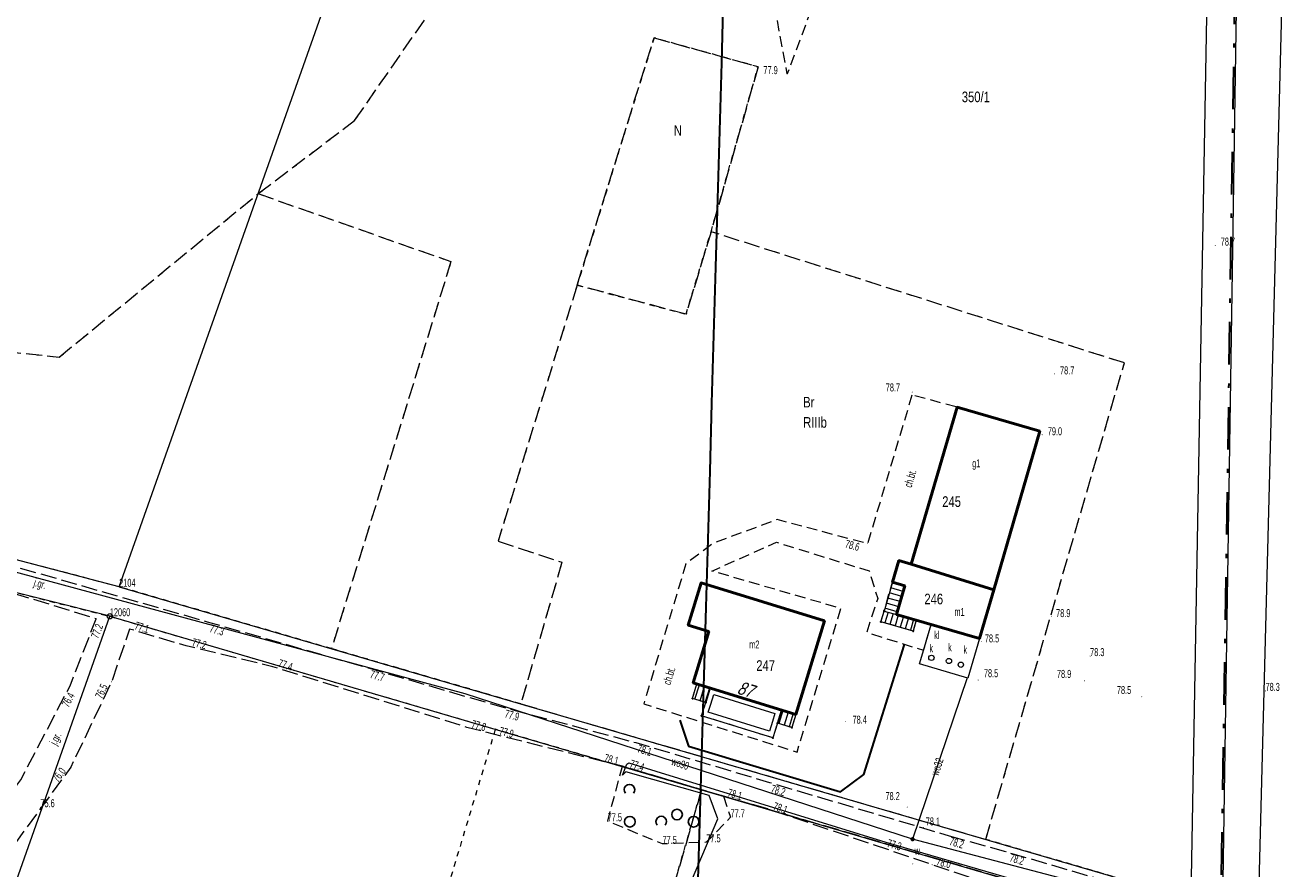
# Model space of a CAD drawing. Header units: metres. Extents: x 6524698 to 6533081, y 5883213 to 5896811.
# Tile 21 of 167: x 6528956 to 6529074, y 5886872 to 5886951. Entities that reach past the tile are written whole.
import ezdxf
from ezdxf.enums import TextEntityAlignment as Align

# ---------------------------------------------------------------- set-up
doc = ezdxf.new("R2010")
doc.units = ezdxf.units.M
doc.header["$MEASUREMENT"] = 0
for name, pattern in [('DASHDOT', [4, 2, -0.9, 0.2, -0.9]), ('mapa zasadnicza$0$1.0_0.5', [1.5, 1, -0.5]), ('mapa zasadnicza$0$1.5_0.5', [2, 1.5, -0.5]), ('mapa zasadnicza$0$219-500', [0]), ('mapa zasadnicza$0$egkk-500', [2, 1.5, -0.5]), ('mapa zasadnicza$0$egug-500', [1, 0.5, -0.5]), ('mapa zasadnicza$0$suep_wn_500', [0])]:
    doc.linetypes.add(name, pattern=pattern)
doc.layers.get('0').update_dxf_attribs({"lineweight": 0})
doc.layers.add('_trasa_os', color=1, linetype='DASHDOT', lineweight=30)
doc.layers.add('Sections span lengths and Marker Balls Plan', color=7, linetype='Continuous', lineweight=0)
for name, color, linetype in [('mapa zasadnicza$0$000 Inne (niezydentyfikowane)', 7, 'Continuous'), ('mapa zasadnicza$0$202-punkt graniczny', 7, 'Continuous'), ('mapa zasadnicza$0$202-punkt graniczny-Atr103', 7, 'Continuous'), ('mapa zasadnicza$0$203-punkt graniczny', 7, 'Continuous'), ('mapa zasadnicza$0$203-punkt graniczny-Atr103', 7, 'Continuous'), ('mapa zasadnicza$0$209-oznaczenie konturu klasyfikacyjnego', 7, 'Continuous'), ('mapa zasadnicza$0$210-oznaczenie konturu użytku gruntowego', 7, 'Continuous'), ('mapa zasadnicza$0$211-numer działki ewidencyjnej', 7, 'Continuous'), ('mapa zasadnicza$0$217-kontur klasyfikacyjny', 7, 'Continuous'), ('mapa zasadnicza$0$218-kontur użytku gruntowego', 7, 'Continuous'), ('mapa zasadnicza$0$219-działka ewidencyjna', 7, 'Continuous'), ('mapa zasadnicza$0$238-Punkt adresowy budynku', 7, 'Continuous'), ('mapa zasadnicza$0$312-budynek ewidencyjny', 7, 'Continuous'), ('mapa zasadnicza$0$312-oznaczenie budynku ewidencyjnego', 7, 'Continuous'), ('mapa zasadnicza$0$312-oznaczenie budynku ewidencyjnego-Atr117', 7, 'Continuous'), ('mapa zasadnicza$0$352-schody', 7, 'Continuous'), ('mapa zasadnicza$0$chodnik', 7, 'Continuous'), ('mapa zasadnicza$0$chodnik-Atr17', 7, 'Continuous'), ('mapa zasadnicza$0$inny obiekt zagospodarowania terenu', 7, 'Continuous'), ('mapa zasadnicza$0$jezdnia', 7, 'Continuous'), ('mapa zasadnicza$0$jezdnia-Atr17', 7, 'Continuous'), ('mapa zasadnicza$0$ogrodzenie trwałe', 7, 'Continuous'), ('mapa zasadnicza$0$osadnik  szambo', 7, 'Continuous'), ('mapa zasadnicza$0$osadnik  szambo-Atr17', 7, 'Continuous'), ('mapa zasadnicza$0$pikieta naturalna', 7, 'Continuous'), ('mapa zasadnicza$0$pikieta naturalna-Atr2', 7, 'Continuous'), ('mapa zasadnicza$0$przewód elektroenergetyczny podziemny', 7, 'Continuous'), ('mapa zasadnicza$0$przewód elektroenergetyczny wysokiego napięcia', 7, 'Continuous'), ('mapa zasadnicza$0$przewód wodociągowy', 7, 'Continuous'), ('mapa zasadnicza$0$przewód wodociągowy-Atr1', 7, 'Continuous'), ('mapa zasadnicza$0$Punkt budynku', 7, 'Continuous'), ('mapa zasadnicza$0$rzędna', 7, 'Continuous'), ('mapa zasadnicza$0$rzędna-Atr2', 7, 'Continuous'), ('mapa zasadnicza$0$taras', 7, 'Continuous'), ('mapa zasadnicza$0$właz do komory lub kanału - okrągły', 7, 'Continuous'), ('mapa zasadnicza$0$właz do komory lub kanału - okrągły-Atr17', 7, 'Continuous'), ('mapa zasadnicza$0$zadrzewienie  zakrzewienie', 7, 'Continuous'), ('mapa zasadnicza$0$zasuwa lub zawór', 7, 'Continuous'), ('mapa zasadnicza$0$zasuwa lub zawór-Atr17', 7, 'Continuous')]:
    doc.layers.add(name, color=color, linetype=linetype)
doc.styles.add('mapa zasadnicza$0$STANDARD', font='Working1250', dxfattribs={"width": 0.75})
doc.linetypes.add('mapa zasadnicza$0$902-500', pattern='A,3.75,0,[1,ksztalty.shx,S=0.5,R=0,X=0,Y=0],3.75', length=7.5)

# ---------------------------------------------------------------- blocks, each defined once
blk = doc.blocks.new('mapa zasadnicza$0$203')
at = {"linetype": 'Continuous', "lineweight": 0}
h = blk.add_hatch(color=0, dxfattribs=at)
edge = h.paths.add_edge_path()
edge.add_arc((0, 0), 0.045, 0, 360)
blk = doc.blocks.new('mapa zasadnicza$0$202')
at = {"color": 0, "linetype": 'Continuous', "lineweight": 0}
blk.add_circle((0, 0), 0.25, dxfattribs=at)
blk = doc.blocks.new('mapa zasadnicza$0$PUNKTBUD')
at = {"color": 0}
blk.add_circle((0, 0), 0.045, dxfattribs=at)
blk = doc.blocks.new('mapa zasadnicza$0$US25')
at = {"linetype": 'Continuous', "lineweight": 0}
h = blk.add_hatch(color=0, dxfattribs=at)
edge = h.paths.add_edge_path()
edge.add_arc((0, 0), 0.2, 0, 360)
blk = doc.blocks.new('mapa zasadnicza$0$PW01')
at = {"linetype": 'Continuous', "lineweight": 13}
h = blk.add_hatch(color=0, dxfattribs=at)
edge = h.paths.add_edge_path()
edge.add_arc((0, 0), 0.045, 0, 360)
blk = doc.blocks.new('mapa zasadnicza$0$US22')
at = {"color": 0, "linetype": 'Continuous', "lineweight": 13}
blk.add_circle((0, 0), 0.25, dxfattribs=at)
blk = doc.blocks.new('mapa zasadnicza$0$OTZK1')
at = {"color": 0, "linetype": 'Continuous'}
blk.add_circle((0, 0), 0.5, dxfattribs=at)
blk = doc.blocks.new('mapa zasadnicza$0$OTZK2')
at = {"color": 0, "linetype": 'Continuous'}
blk.add_arc((0, 0), 0.5, 318.85, 221.162, dxfattribs=at)

msp = doc.modelspace()

# ---------------------------------------------------------------- linework, layer by layer
at = {"layer": '_trasa_os', "linetype": 'DASHDOT', "ltscale": 2}
msp.add_lwpolyline([(6529644.25, 5886257.506), (6529433.531, 5886354.176), (6529239.51, 5886504.082), (6529019.862, 5886673.787), (6529068.099, 5886815.315), (6529070.952, 5887003.68), (6529033.32, 5887240.317), (6528980.372, 5887573.115), (6528926.767, 5887910.52), (6528871.358, 5888257.413), (6528824.236, 5888552.869), (6528805.439, 5888820.887), (6528782.648, 5889143.114), (6528759.048, 5889475.999)], dxfattribs=at)
at = {"layer": 'mapa zasadnicza$0$000 Inne (niezydentyfikowane)', "color": 7, "linetype": 'Continuous', "lineweight": 35, "flags": 128}
msp.add_lwpolyline([(6529019.727, 5886870.865), (6529019.91, 5886877.266), (6529020.093, 5886883.666), (6529020.276, 5886890.067), (6529020.459, 5886896.468), (6529020.642, 5886902.869), (6529020.825, 5886909.269), (6529021.009, 5886915.67), (6529021.192, 5886922.071), (6529021.375, 5886928.472), (6529021.558, 5886934.873), (6529021.741, 5886941.273), (6529021.924, 5886947.674), (6529022.107, 5886954.075)], dxfattribs=at)
at = {"layer": 'mapa zasadnicza$0$217-kontur klasyfikacyjny', "color": 92, "linetype": 'mapa zasadnicza$0$egkk-500', "lineweight": 18, "flags": 128}
for points in [[(6528987.4, 5886942.25), (6529004.73, 5886967.17)], [(6529008.33, 5886926.77), (6529015.56, 5886950.02)], [(6529015.56, 5886950.02), (6529025.35, 5886947.3)], [(6529025.35, 5886947.3), (6529020.92, 5886931.79)], [(6528978.33, 5886935.37), (6528987.4, 5886942.25)], [(6528959.62, 5886920), (6528978.33, 5886935.37)], [(6528978.33, 5886935.37), (6528996.46, 5886928.98)], [(6528831.2, 5886933.59), (6528959.62, 5886920)], [(6529020.92, 5886931.79), (6529018.57, 5886924.03)], [(6529059.8, 5886919.45), (6529020.92, 5886931.79)], [(6528996.46, 5886928.98), (6528985.22, 5886892.58)], [(6529008.33, 5886926.77), (6529000.89, 5886902.7)], [(6529018.57, 5886924.03), (6529008.33, 5886926.77)], [(6529046.76, 5886874.64), (6529059.8, 5886919.45)], [(6529000.89, 5886902.7), (6529006.9, 5886900.7)], [(6529006.9, 5886900.7), (6529003.03, 5886887.39)], [(6528985.22, 5886892.58), (6529003.03, 5886887.39)], [(6529003.03, 5886887.39), (6529046.76, 5886874.64)], [(6529020.03, 5886879.31), (6529010.63, 5886846.7)], [(6529069.39, 5886864.83), (6529020.03, 5886879.31)], [(6529046.76, 5886874.64), (6529081.72, 5886864.45)]]:
    msp.add_lwpolyline(points, dxfattribs=at)
at = {"layer": 'mapa zasadnicza$0$218-kontur użytku gruntowego', "color": 3, "linetype": 'mapa zasadnicza$0$egug-500', "lineweight": 18, "flags": 128}
for points in [[(6528987.4, 5886942.25), (6529004.73, 5886967.17)], [(6529015.56, 5886950.02), (6529008.33, 5886926.77)], [(6529025.35, 5886947.3), (6529015.56, 5886950.02)], [(6529020.92, 5886931.79), (6529025.35, 5886947.3)], [(6528978.33, 5886935.37), (6528987.4, 5886942.25)], [(6528959.62, 5886920), (6528978.33, 5886935.37)], [(6528978.33, 5886935.37), (6528996.46, 5886928.98)], [(6528831.2, 5886933.59), (6528959.62, 5886920)], [(6528965.25, 5886898.4), (6528831.2, 5886933.59)], [(6529018.57, 5886924.03), (6529020.92, 5886931.79)], [(6529059.8, 5886919.45), (6529020.92, 5886931.79)], [(6528832.63, 5886928.74), (6528964.37, 5886895.63)], [(6528996.46, 5886928.98), (6528985.22, 5886892.58)], [(6529008.33, 5886926.77), (6529000.89, 5886902.7)], [(6529008.33, 5886926.77), (6529018.57, 5886924.03)], [(6529046.76, 5886874.64), (6529059.8, 5886919.45)], [(6529000.89, 5886902.7), (6529006.9, 5886900.7)], [(6529006.9, 5886900.7), (6529003.03, 5886887.39)], [(6528985.22, 5886892.58), (6528965.25, 5886898.4)], [(6528964.37, 5886895.63), (6529000.63, 5886885)], [(6529003.03, 5886887.39), (6528985.22, 5886892.58)], [(6529003.03, 5886887.39), (6529046.76, 5886874.64)], [(6529000.63, 5886885), (6528995, 5886866.3)], [(6529020.03, 5886879.31), (6529000.63, 5886885)], [(6529010.63, 5886846.7), (6529020.03, 5886879.31)], [(6529020.03, 5886879.31), (6529069.39, 5886864.83)], [(6529081.72, 5886864.45), (6529046.76, 5886874.64)]]:
    msp.add_lwpolyline(points, dxfattribs=at)
at = {"layer": 'mapa zasadnicza$0$219-działka ewidencyjna', "color": 7, "linetype": 'mapa zasadnicza$0$219-500', "lineweight": 18, "flags": 128}
for points in [[(6528965.25, 5886898.4), (6529009.62, 5887023.87)], [(6528965.25, 5886898.4), (6528816.89, 5886937.35)], [(6528964.37, 5886895.63), (6528807.89, 5886934.96)], [(6528965.25, 5886898.4), (6529081.72, 5886864.45)], [(6528944.32, 5886838.99), (6528964.37, 5886895.63)], [(6528964.37, 5886895.63), (6529069.39, 5886864.83)]]:
    msp.add_lwpolyline(points, dxfattribs=at)
at = {"layer": 'mapa zasadnicza$0$312-budynek ewidencyjny', "color": 7, "linetype": 'Continuous', "lineweight": 50, "flags": 128}
for points in [[(6529039.75, 5886900.53), (6529044.06, 5886915.29)], [(6529044.06, 5886915.29), (6529051.85, 5886913.02)], [(6529051.85, 5886913.02), (6529047.51, 5886898.12)], [(6529037.99, 5886898.83), (6529038.58, 5886900.87)], [(6529038.58, 5886900.87), (6529039.75, 5886900.53)], [(6529047.51, 5886898.12), (6529039.75, 5886900.53)], [(6529039.75, 5886900.53), (6529047.51, 5886898.12)], [(6529039.16, 5886898.49), (6529037.99, 5886898.83)], [(6529018.76, 5886894.79), (6529019.99, 5886898.78)], [(6529019.99, 5886898.78), (6529031.61, 5886895.19)], [(6529038.37, 5886895.79), (6529039.16, 5886898.49)], [(6529047.51, 5886898.12), (6529046.17, 5886893.52)], [(6529046.17, 5886893.52), (6529038.37, 5886895.79)], [(6529020.72, 5886894.18), (6529018.76, 5886894.79)], [(6529019.24, 5886889.37), (6529020.72, 5886894.18)], [(6529031.61, 5886895.19), (6529028.9, 5886886.39)], [(6529028.9, 5886886.39), (6529019.24, 5886889.37)]]:
    msp.add_lwpolyline(points, dxfattribs=at)
at = {"layer": 'mapa zasadnicza$0$352-schody', "color": 7, "linetype": 'Continuous', "lineweight": 18, "flags": 128}
for points in [[(6529039.16, 5886898.49), (6529037.99, 5886898.83), (6529037.2, 5886896.11), (6529038.37, 5886895.79)], [(6529039.16, 5886898.49), (6529037.99, 5886898.83), (6529037.2, 5886896.11), (6529038.37, 5886895.79)], [(6529040.23, 5886895.26), (6529039.94, 5886894.23), (6529036.91, 5886895.11), (6529037.2, 5886896.11), (6529038.37, 5886895.79)], [(6529040.23, 5886895.26), (6529039.94, 5886894.23), (6529036.91, 5886895.11), (6529037.2, 5886896.11), (6529038.37, 5886895.79)], [(6529020.42, 5886887.51), (6529019.18, 5886887.9), (6529019.59, 5886889.26), (6529020.84, 5886888.88)], [(6529020.42, 5886887.51), (6529019.18, 5886887.9), (6529019.59, 5886889.26), (6529020.84, 5886888.88)], [(6529028.9, 5886886.39), (6529028.53, 5886885.16), (6529027.17, 5886885.57), (6529027.55, 5886886.81)], [(6529028.9, 5886886.39), (6529028.53, 5886885.16), (6529027.17, 5886885.57), (6529027.55, 5886886.81)]]:
    msp.add_lwpolyline(points, close=True, dxfattribs=at)
for points in [[(6529038.866, 5886897.486), (6529037.696, 5886897.817)], [(6529039.007, 5886897.966), (6529037.835, 5886898.297)], [(6529039.147, 5886898.446), (6529037.975, 5886898.777)], [(6529038.585, 5886896.526), (6529037.417, 5886896.857)], [(6529038.726, 5886897.006), (6529037.556, 5886897.337)], [(6529037.572, 5886896.008), (6529037.272, 5886895.005)], [(6529038.445, 5886896.046), (6529037.277, 5886896.376)], [(6529038.055, 5886895.876), (6529037.752, 5886894.866)], [(6529038.537, 5886895.743), (6529038.232, 5886894.726)], [(6529039.017, 5886895.606), (6529038.712, 5886894.587)], [(6529039.498, 5886895.468), (6529039.192, 5886894.447)], [(6529039.979, 5886895.331), (6529039.672, 5886894.308)], [(6529019.41, 5886887.828), (6529019.843, 5886889.183)], [(6529019.887, 5886887.678), (6529020.322, 5886889.038)], [(6529020.364, 5886887.528), (6529020.8, 5886888.892)], [(6529027.691, 5886886.766), (6529027.309, 5886885.528)], [(6529028.168, 5886886.618), (6529027.788, 5886885.384)], [(6529028.645, 5886886.469), (6529028.266, 5886885.239)]]:
    msp.add_lwpolyline(points, dxfattribs=at)
at = {"layer": 'mapa zasadnicza$0$chodnik', "color": 7, "linetype": 'mapa zasadnicza$0$1.0_0.5', "lineweight": 18, "flags": 128}
for points in [[(6529039.82, 5886916.43), (6529035.65, 5886902.45), (6529027.15, 5886904.72), (6529021.15, 5886902.49), (6529018.56, 5886900.57), (6529014.59, 5886887.39), (6529029.02, 5886882.86), (6529033.15, 5886896.35), (6529021, 5886899.88), (6529027.07, 5886902.58), (6529035.8, 5886899.89), (6529036.6, 5886897.3), (6529035.56, 5886894.11), (6529040.92, 5886892.43), (6529041.62, 5886894.84), (6529040.23, 5886895.26), (6529039.94, 5886894.23), (6529036.91, 5886895.11), (6529037.2, 5886896.11), (6529037.99, 5886898.83), (6529038.58, 5886900.87), (6529039.75, 5886900.53), (6529044.06, 5886915.29)], [(6529018.76, 5886894.79), (6529019.99, 5886898.78), (6529031.61, 5886895.19), (6529028.9, 5886886.39), (6529028.53, 5886885.16), (6529027.17, 5886885.57), (6529026.74, 5886884.19), (6529020.03, 5886886.27), (6529020.42, 5886887.51), (6529019.18, 5886887.9), (6529019.59, 5886889.26), (6529019.24, 5886889.37), (6529020.72, 5886894.18)]]:
    msp.add_lwpolyline(points, close=True, dxfattribs=at)
at = {"layer": 'mapa zasadnicza$0$inny obiekt zagospodarowania terenu', "color": 7, "linetype": 'mapa zasadnicza$0$1.0_0.5', "lineweight": 18, "flags": 128}
msp.add_lwpolyline([(6529041.86, 5886983.54), (6529028.09, 5886946.63), (6529019.95, 5886990.51), (6529022.35, 5887019.68), (6529053.05, 5887011.05)], close=True, dxfattribs=at)
at = {"layer": 'mapa zasadnicza$0$jezdnia', "color": 7, "linetype": 'mapa zasadnicza$0$1.5_0.5', "lineweight": 18, "flags": 128}
msp.add_lwpolyline([(6529043.33, 5886874.99), (6529048.7, 5886873.48), (6529066.19, 5886868.38), (6529084.6, 5886862.8), (6529083.64, 5886859.99), (6529065.05, 5886865.36), (6529048.15, 5886870.12), (6529041.72, 5886872.26), (6529026.28, 5886877.5), (6529022.1, 5886878.7), (6529012.59, 5886881.52), (6529000.47, 5886884.53), (6528997.96, 5886885.18), (6528979.71, 5886890.88), (6528971.56, 5886892.84), (6528966.23, 5886894.42), (6528964.53, 5886889.46), (6528960.7, 5886881.44), (6528955.6, 5886874.46), (6528950.22, 5886867.27), (6528949.21, 5886865.69), (6528947.06, 5886866.81), (6528947.45, 5886867.41), (6528951.06, 5886873.58), (6528955.99, 5886880.23), (6528960.63, 5886889.09), (6528963.09, 5886895.39), (6528951.51, 5886898.95), (6528951.98, 5886901.3), (6528973.54, 5886895.11), (6528988.81, 5886890.73), (6529001.36, 5886887.07), (6529013.84, 5886883.75), (6529026.43, 5886880)], close=True, dxfattribs=at)
at = {"layer": 'mapa zasadnicza$0$ogrodzenie trwałe', "color": 7, "linetype": 'mapa zasadnicza$0$902-500', "lineweight": 35, "flags": 128}
msp.add_lwpolyline([(6529017.99, 5886885.84), (6529018.81, 5886883.4), (6529033.11, 5886879.13), (6529035.31, 5886880.74), (6529038.96, 5886892.46), (6529039.13, 5886892.99)], dxfattribs=at)
at = {"layer": 'mapa zasadnicza$0$osadnik  szambo', "color": 34, "linetype": 'Continuous', "lineweight": 18, "flags": 128}
msp.add_lwpolyline([(6529046.17, 5886893.52), (6529045.09, 5886889.82), (6529040.54, 5886891.14), (6529040.85, 5886892.19), (6529041.62, 5886894.84)], close=True, dxfattribs=at)
at = {"layer": 'mapa zasadnicza$0$przewód elektroenergetyczny podziemny', "color": 1, "linetype": 'Continuous', "lineweight": 18, "flags": 128}
for points in [[(6529012.59, 5886880.67), (6529012.99, 5886881.71), (6529013.2, 5886881.83), (6529037.36, 5886874.37), (6529052.87, 5886869.87), (6529070.04, 5886864.91), (6529070.53, 5886864.44), (6529071.33, 5886862.53), (6529071.04, 5886862.19)], [(6529014.38, 5886857.34), (6529014.83, 5886857.32), (6529015.76, 5886860.73), (6529018.55, 5886869.49), (6529021.55, 5886876.59), (6529020.75, 5886878.76), (6529012.91, 5886880.99), (6529012.59, 5886880.67)]]:
    msp.add_lwpolyline(points, dxfattribs=at)
at = {"layer": 'mapa zasadnicza$0$przewód elektroenergetyczny wysokiego napięcia', "color": 1, "linetype": 'mapa zasadnicza$0$suep_wn_500', "lineweight": 18, "flags": 128}
msp.add_lwpolyline([(6529071.09, 5887003.91), (6529068.21, 5886815.42)], dxfattribs=at)
at = {"layer": 'mapa zasadnicza$0$przewód wodociągowy', "color": 5, "linetype": 'Continuous', "lineweight": 18, "flags": 128}
for points in [[(6529085.74, 5886862.6), (6529081.57, 5886863.7), (6529039.88, 5886874.66), (6529010.07, 5886884.35), (6528997.81, 5886888.34), (6528948.15, 5886901.76), (6528920.76, 5886908.49), (6528905.48, 5886911.1), (6528847.48, 5886926.24), (6528828.41, 5886931.56), (6528784.65, 5886942.03), (6528765.39, 5886947.1), (6528736.63, 5886955.59), (6528675.95, 5886974.46), (6528666.03, 5886977.36), (6528658.36, 5886979.28), (6528651.52, 5886980.24)], [(6529045.03, 5886889.84), (6529039.88, 5886874.66)]]:
    msp.add_lwpolyline(points, dxfattribs=at)
at = {"layer": 'mapa zasadnicza$0$taras', "color": 0, "lineweight": 18}
for p, q in [((6529020.42, 5886887.51), (6529020.84, 5886888.88)), ((6529020.84, 5886888.88), (6529027.55, 5886886.81)), ((6529020.897, 5886887.362), (6529021.171, 5886888.254)), ((6529021.171, 5886888.254), (6529026.926, 5886886.48)), ((6529020.03, 5886886.27), (6529020.42, 5886887.51)), ((6529020.658, 5886886.599), (6529020.897, 5886887.362)), ((6529026.74, 5886884.19), (6529020.03, 5886886.27)), ((6529026.411, 5886884.816), (6529020.658, 5886886.599)), ((6529026.926, 5886886.48), (6529026.692, 5886885.718)), ((6529027.55, 5886886.81), (6529027.17, 5886885.57)), ((6529026.692, 5886885.718), (6529026.411, 5886884.816)), ((6529027.17, 5886885.57), (6529026.74, 5886884.19))]:
    msp.add_line(p, q, dxfattribs=at)
at = {"layer": 'mapa zasadnicza$0$zadrzewienie  zakrzewienie', "color": 7, "linetype": 'mapa zasadnicza$0$1.0_0.5', "lineweight": 18, "flags": 128}
msp.add_lwpolyline([(6529022.1, 5886878.7), (6529022.76, 5886876.73), (6529020.48, 5886874.37), (6529016.36, 5886874.22), (6529011.2, 5886876.35), (6529012.59, 5886881.52)], close=True, dxfattribs=at)
at = {"layer": 'Sections span lengths and Marker Balls Plan', "color": 1, "flags": 128}
for points in [[(6529645.501, 5886260.233), (6529435.239, 5886356.999), (6529241.711, 5886506.931), (6529021.682, 5886674.335), (6529071.055, 5886814.802), (6529075.939, 5887004.036), (6529036.876, 5887240.883), (6528983.927, 5887573.681), (6528930.322, 5887911.086), (6528874.913, 5888257.98), (6528827.216, 5888553.211), (6528809.03, 5888821.14), (6528786.24, 5889143.367), (6528762.639, 5889476.253)], [(6529643, 5886254.779), (6529431.358, 5886350.582), (6529237.798, 5886501.866), (6529015.745, 5886672.549), (6529065.143, 5886815.828), (6529068.458, 5887003.501), (6529030.555, 5887239.878), (6528977.607, 5887572.675), (6528924.002, 5887910.08), (6528868.593, 5888256.972), (6528821.256, 5888552.527), (6528802.646, 5888820.69), (6528779.855, 5889142.917), (6528756.255, 5889475.801)]]:
    msp.add_lwpolyline(points, dxfattribs=at)

# ---------------------------------------------------------------- block references
at = {"layer": 'mapa zasadnicza$0$202-punkt graniczny', "color": 7, "linetype": 'Continuous', "lineweight": 18}
msp.add_blockref('mapa zasadnicza$0$202', (6528964.37, 5886895.63), dxfattribs=at)
at = {"layer": 'mapa zasadnicza$0$203-punkt graniczny', "color": 7, "linetype": 'Continuous', "lineweight": 18}
msp.add_blockref('mapa zasadnicza$0$203', (6528965.25, 5886898.4), dxfattribs=at)
at = {"layer": 'mapa zasadnicza$0$pikieta naturalna', "color": 7, "linetype": 'Continuous', "lineweight": 13}
for p, rotation in [((6529028.08, 5886946.63), 359.9780000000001), ((6529068.35, 5886930.5), 359.919), ((6529053.25, 5886918.42), 0.02200000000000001), ((6529039.85, 5886916.71), 359.864), ((6529052.07, 5886912.69), 359.8219999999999), ((6529035.65, 5886902.45), 359.917), ((6529052.96, 5886895.59), 359.837), ((6529046.35, 5886893.23), 0.08800000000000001), ((6529046.05, 5886889.62), 0.116), ((6529056.04, 5886889.55), 359.869), ((6529061.44, 5886888.06), 359.663), ((6529033.59, 5886885.74), 0.06199999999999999), ((6529039.38, 5886877.68), 359.672), ((6529040.89, 5886875.77), 0.107), ((6529039.9, 5886872.34), 0.147)]:
    msp.add_blockref('mapa zasadnicza$0$PW01', p, dxfattribs=dict(at, rotation=rotation))
for p in [(6528963.09, 5886895.39), (6528966.23, 5886894.42), (6528973.54, 5886895.11), (6528971.56, 5886892.84), (6529056.58, 5886891.88), (6528979.71, 5886890.88), (6528988.81, 5886890.73), (6528964.53, 5886889.46), (6528960.63, 5886889.09), (6529073.08, 5886888.61), (6529001.36, 5886887.07), (6528997.96, 5886885.18), (6529000.47, 5886884.53), (6529013.84, 5886883.75), (6528960.7, 5886881.44), (6529012.59, 5886881.52), (6529026.43, 5886880), (6528957.85, 5886877.67), (6529022.1, 5886878.7), (6529022.76, 5886876.73), (6529026.28, 5886877.5), (6529011.2, 5886876.35), (6529016.36, 5886874.22), (6529020.48, 5886874.37), (6529043.33, 5886874.99), (6529048.7, 5886873.48), (6529041.72, 5886872.26)]:
    msp.add_blockref('mapa zasadnicza$0$PW01', p, dxfattribs=at)
at = {"layer": 'mapa zasadnicza$0$Punkt budynku', "color": 5, "linetype": 'Continuous', "lineweight": 18}
for p in [(6529044.06, 5886915.29), (6529051.85, 5886913.02), (6529038.58, 5886900.87), (6529039.75, 5886900.53), (6529037.99, 5886898.83), (6529019.99, 5886898.78), (6529039.16, 5886898.49), (6529047.51, 5886898.12), (6529037.2, 5886896.11), (6529038.37, 5886895.79), (6529040.23, 5886895.26), (6529018.76, 5886894.79), (6529020.72, 5886894.18), (6529031.61, 5886895.19), (6529036.91, 5886895.11), (6529039.94, 5886894.23), (6529046.17, 5886893.52), (6529019.24, 5886889.37), (6529019.59, 5886889.26), (6529020.84, 5886888.88), (6529019.18, 5886887.9), (6529020.42, 5886887.51), (6529020.03, 5886886.27), (6529027.55, 5886886.81), (6529028.9, 5886886.39), (6529027.17, 5886885.57), (6529028.53, 5886885.16), (6529026.74, 5886884.19)]:
    msp.add_blockref('mapa zasadnicza$0$PUNKTBUD', p, dxfattribs=at)
at = {"layer": 'mapa zasadnicza$0$rzędna', "color": 1, "linetype": 'Continuous', "lineweight": 18}
for p in [(6529013.2, 5886881.83), (6529037.36, 5886874.37)]:
    msp.add_blockref('mapa zasadnicza$0$PW01', p, dxfattribs=at)
at = {"layer": 'mapa zasadnicza$0$właz do komory lub kanału - okrągły', "color": 7, "linetype": 'Continuous', "lineweight": 18}
for p, rotation in [((6529041.65, 5886891.72), 0.109), ((6529043.3, 5886891.42), 0.308), ((6529044.42, 5886891.07), 0.293)]:
    msp.add_blockref('mapa zasadnicza$0$US22', p, dxfattribs=dict(at, rotation=rotation))
at = {"layer": 'mapa zasadnicza$0$zadrzewienie  zakrzewienie', "color": 7, "linetype": 'Continuous', "lineweight": 18}
for name, p in [('mapa zasadnicza$0$OTZK2', (6529013.244, 5886879.317)), ('mapa zasadnicza$0$OTZK1', (6529013.286, 5886876.306)), ('mapa zasadnicza$0$OTZK2', (6529016.244, 5886876.317)), ('mapa zasadnicza$0$OTZK1', (6529017.727, 5886876.977)), ('mapa zasadnicza$0$OTZK1', (6529019.286, 5886876.306))]:
    msp.add_blockref(name, p, dxfattribs=at)
at = {"layer": 'mapa zasadnicza$0$zasuwa lub zawór', "color": 5, "linetype": 'Continuous', "lineweight": 18, "rotation": 346.063}
msp.add_blockref('mapa zasadnicza$0$US25', (6529039.88, 5886874.66), dxfattribs=at)

# ---------------------------------------------------------------- texts
at = {"layer": 'mapa zasadnicza$0$202-punkt graniczny-Atr103', "color": 7, "style": 'mapa zasadnicza$0$STANDARD', "width": 0.667}
msp.add_text('12060', height=0.75, dxfattribs=at).set_placement((6528964.37, 5886895.63))
at = {"layer": 'mapa zasadnicza$0$203-punkt graniczny-Atr103', "color": 7, "style": 'mapa zasadnicza$0$STANDARD', "width": 0.667}
msp.add_text('2104', height=0.75, dxfattribs=at).set_placement((6528965.25, 5886898.4))
at = {"layer": 'mapa zasadnicza$0$209-oznaczenie konturu klasyfikacyjnego', "color": 3, "linetype": 'Continuous', "lineweight": 18, "style": 'mapa zasadnicza$0$STANDARD', "width": 0.79}
msp.add_text('RIIIb', height=1, dxfattribs=at).set_placement((6529029.59, 5886914.36), align=Align.TOP_LEFT)
at = {"layer": 'mapa zasadnicza$0$210-oznaczenie konturu użytku gruntowego', "color": 3, "linetype": 'Continuous', "lineweight": 18, "style": 'mapa zasadnicza$0$STANDARD', "width": 0.79}
for s, p in [('N', (6529017.42, 5886940.81)), ('Br', (6529029.59, 5886915.26))]:
    msp.add_text(s, height=1, dxfattribs=at).set_placement(p)
at = {"layer": 'mapa zasadnicza$0$211-numer działki ewidencyjnej', "color": 7, "linetype": 'Continuous', "lineweight": 18, "style": 'mapa zasadnicza$0$STANDARD', "width": 0.79}
msp.add_text('350/1', height=1, dxfattribs=at).set_placement((6529044.51, 5886943.97))
at = {"layer": 'mapa zasadnicza$0$238-Punkt adresowy budynku', "color": 7, "linetype": 'Continuous', "lineweight": 25, "style": 'mapa zasadnicza$0$STANDARD', "oblique": 15, "width": 0.79}
msp.add_text('87', height=1.25, rotation=342.852, dxfattribs=at).set_placement((6529024, 5886888.16), align=Align.CENTER)
at = {"layer": 'mapa zasadnicza$0$312-oznaczenie budynku ewidencyjnego', "color": 7, "linetype": 'Continuous', "lineweight": 18, "style": 'mapa zasadnicza$0$STANDARD', "width": 0.79}
for s, p in [('245', (6529042.67, 5886905.91)), ('246', (6529040.99, 5886896.75))]:
    msp.add_text(s, height=1, dxfattribs=at).set_placement(p)
msp.add_text('247', height=1, dxfattribs=at).set_placement((6529026.06, 5886890.99), align=Align.MIDDLE_CENTER)
at = {"layer": 'mapa zasadnicza$0$312-oznaczenie budynku ewidencyjnego-Atr117', "color": 7, "style": 'mapa zasadnicza$0$STANDARD', "width": 0.667}
for s, p in [('g1', (6529045.87, 5886910.01)), ('m1', (6529044.3, 5886896.04)), ('m2', (6529024.99, 5886892.97))]:
    msp.add_text(s, height=0.75, dxfattribs=at).set_placement(p, align=Align.MIDDLE_CENTER)
at = {"layer": 'mapa zasadnicza$0$chodnik-Atr17', "color": 7, "style": 'mapa zasadnicza$0$STANDARD', "width": 0.667}
for p in [(6529039.78, 5886907.67), (6529017.1, 5886889.11)]:
    msp.add_text('ch.bt.', height=0.75, rotation=73.391, dxfattribs=at).set_placement(p)
at = {"layer": 'mapa zasadnicza$0$jezdnia-Atr17', "color": 7, "style": 'mapa zasadnicza$0$STANDARD', "width": 0.667}
for rotation, p in [(343.98, (6528957.16, 5886898.48)), (62.358, (6528959.33, 5886883.44))]:
    msp.add_text('j.gr.', height=0.75, rotation=rotation, dxfattribs=at).set_placement(p)
at = {"layer": 'mapa zasadnicza$0$osadnik  szambo-Atr17', "color": 34, "style": 'mapa zasadnicza$0$STANDARD', "width": 0.667}
msp.add_text('kl', height=0.75, rotation=359.537, dxfattribs=at).set_placement((6529041.91, 5886893.48))
at = {"layer": 'mapa zasadnicza$0$pikieta naturalna-Atr2', "color": 7, "style": 'mapa zasadnicza$0$STANDARD', "width": 0.667}
for s, p in [('77.9', (6529025.85, 5886946.61)), ('78.7', (6529068.87, 5886930.49)), ('78.7', (6529053.75, 5886918.37)), ('78.7', (6529037.36, 5886916.77)), ('79.0', (6529052.6, 5886912.65)), ('78.9', (6529053.38, 5886895.55)), ('78.5', (6529046.68, 5886893.17)), ('78.3', (6529056.58, 5886891.88)), ('78.9', (6529053.46, 5886889.83)), ('78.5', (6529059.1, 5886888.32)), ('78.3', (6529073.08, 5886888.61)), ('78.4', (6529034.23, 5886885.53)), ('78.2', (6529037.33, 5886878.34)), ('75.6', (6528957.84, 5886877.67)), ('77.5', (6529011.2, 5886876.35)), ('77.7', (6529022.76, 5886876.73)), ('77.5', (6529016.36, 5886874.22)), ('77.5', (6529020.48, 5886874.37))]:
    msp.add_text(s, height=0.75, dxfattribs=at).set_placement(p)
for s, rotation, p in [('78.6', 345.048, (6529033.47, 5886902.1)), ('77.2', 68.671, (6528963.27, 5886893.47)), ('77.1', 343.489, (6528966.64, 5886894.42)), ('77.3', 343.995, (6528973.69, 5886894.16)), ('77.2', 346.478, (6528972.04, 5886892.84)), ('77.4', 342.655, (6528980.14, 5886890.89)), ('77.7', 343.742, (6528988.78, 5886889.85)), ('76.4', 62.359, (6528960.48, 5886887)), ('76.5', 64.473, (6528963.63, 5886887.81)), ('77.9', 345.103, (6529001.46, 5886886.13)), ('77.8', 345.481, (6528998.33, 5886885.15)), ('77.9', 346.052, (6529000.94, 5886884.5)), ('78.1', 343.413, (6529013.92, 5886882.86)), ('78.1', 346.052, (6529010.82, 5886881.96)), ('76.0', 53.846, (6528959.5, 5886879.95)), ('78.1', 343.982, (6529022.42, 5886878.7)), ('78.2', 343.487, (6529026.49, 5886879.08)), ('78.1', 341.254, (6529026.7, 5886877.45)), ('78.2', 343.304, (6529043.28, 5886874.15)), ('78.0', 344.354, (6529042.07, 5886872.26)), ('78.2', 343.743, (6529048.95, 5886872.59))]:
    msp.add_text(s, height=0.75, rotation=rotation, dxfattribs=at).set_placement(p)
for s, p in [('78.5', (6529046.59, 5886890.27)), ('78.1', (6529041.12, 5886876.33))]:
    msp.add_text(s, height=0.75, dxfattribs=at).set_placement(p, align=Align.MIDDLE_LEFT)
at = {"layer": 'mapa zasadnicza$0$przewód wodociągowy-Atr1', "color": 5, "style": 'mapa zasadnicza$0$STANDARD', "width": 0.667}
for s, rotation, p in [('wo32', 71.26, (6529041.93, 5886880.7)), ('wo90', 341.993, (6529017.24, 5886882.019))]:
    msp.add_text(s, height=0.75, rotation=rotation, dxfattribs=at).set_placement(p, align=Align.MIDDLE_LEFT)
at = {"layer": 'mapa zasadnicza$0$rzędna-Atr2', "color": 1, "style": 'mapa zasadnicza$0$STANDARD', "width": 0.667}
for s, rotation, p in [('77.4', 342.84, (6529013.32, 5886881.79)), ('77.3', 343.821, (6529037.52, 5886874.32))]:
    msp.add_text(s, height=0.75, rotation=rotation, dxfattribs=at).set_placement(p, align=Align.MIDDLE_LEFT)
at = {"layer": 'mapa zasadnicza$0$właz do komory lub kanału - okrągły-Atr17', "color": 7, "style": 'mapa zasadnicza$0$STANDARD', "width": 0.667}
for p in [(6529041.46, 5886892.24), (6529043.22, 5886892.33), (6529044.67, 5886892.11)]:
    msp.add_text('k', height=0.75, dxfattribs=at).set_placement(p)
at = {"layer": 'mapa zasadnicza$0$zasuwa lub zawór-Atr17', "color": 5, "style": 'mapa zasadnicza$0$STANDARD', "width": 0.667}
msp.add_text('w', height=0.75, dxfattribs=at).set_placement((6529040.07, 5886873.2))

doc.saveas('drawing.dxf')
